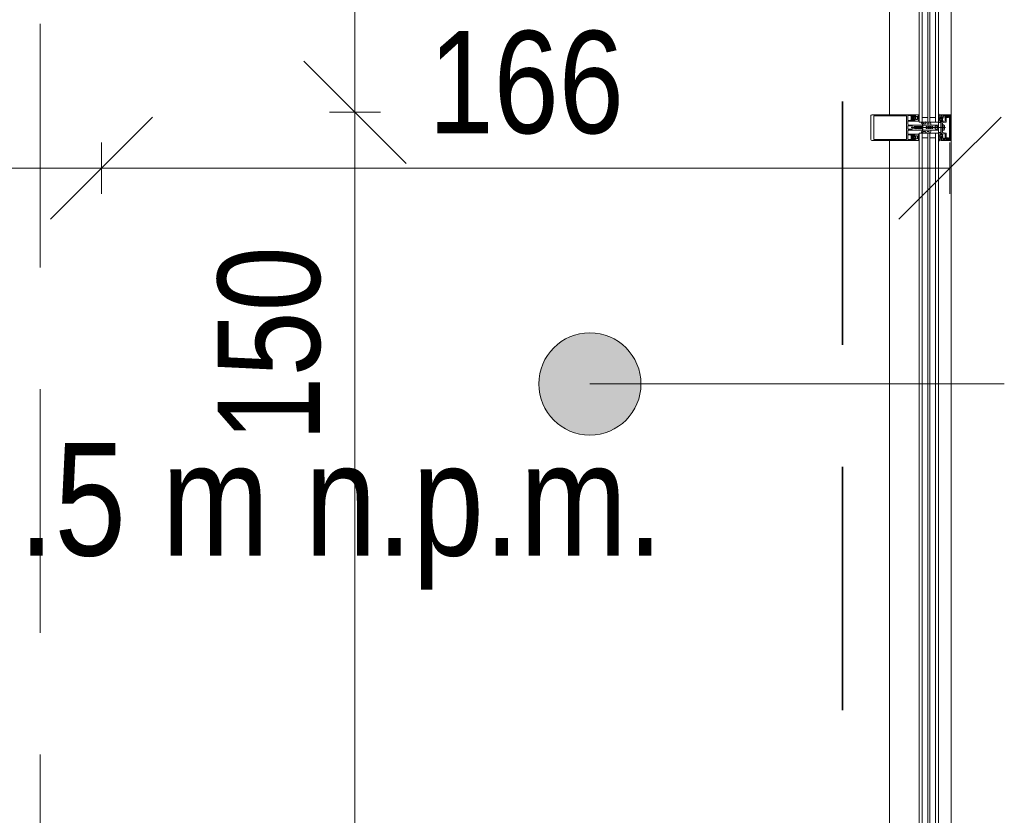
# Model space of a CAD drawing. Header units: centimetres. Extents: x -1434 to 23895, y -8842 to 3590.
# Tile 23 of 75: x -602 to -409, y 1546 to 1701. Entities that reach past the tile are written whole.
import ezdxf

# ---------------------------------------------------------------- set-up
doc = ezdxf.new("R2010")
doc.units = ezdxf.units.CM
doc.linetypes.add('Hidden', pattern=[71.4375, 47.625, -23.8125])
doc.linetypes.add('Ukryte', pattern=[71.438, 47.625, -23.813])
for name, color, linetype, lineweight in [('A-ANNO-DIMS', 211, 'Continuous', 13), ('A-ANNO-DIMS-100', 211, 'Continuous', 13), ('A-AREA-IDEN', 2, 'Continuous', 13), ('A-DETL', 90, 'Continuous', 9), ('A-DETL-GENF', 92, 'Continuous', 13), ('A-DETL-HDLN', 90, 'Ukryte', 9), ('A-GLAZ-CURT', 52, 'Continuous', 9), ('A-GLAZ-CWMG', 51, 'Continuous', 9), ('G-ANNO-DIMS', 111, 'Continuous', 13), ('G-ANNO-TEXT', 231, 'Continuous', 13)]:
    doc.layers.add(name, color=color, linetype=linetype, lineweight=lineweight)
doc.styles.add('Arial Narrow_1', font='ARIALN.TTF', dxfattribs={"height": 22})
doc.styles.add('Arial Narrow_3', font='ARIALN.TTF', dxfattribs={"height": 20})
doc.styles.add('Arial Narrow_4', font='ARIALN.TTF', dxfattribs={"height": 23})
doc.dimstyles.new('Diagonal_1_100__0__wewnętrzne', dxfattribs={"dimscale": 30.48, "dimtxt": 20.468619, "dimasz": 0.656168, "dimexe": 0.164042, "dimexo": 0.0625, "dimgap": 0.032808, "dimtad": 1, "dimdec": 0, "dimdsep": 46, "dimtxsty": 'Arial Narrow_3', "dimblk1": 'OBLIQUE', "dimblk2": 'OBLIQUE', "dimsah": 1, "dimcen": 0.09, "dimazin": 0, "dimtfac": 1, "dimtdec": 4, "dimtix": 1, "dimtmove": 0, "dimatfit": 3, "dimfxl": 0.164042, "dimfxlon": 1, "dimtvp": 1, "dimtolj": 1, "dimtzin": 0, "dimarcsym": 2})
doc.dimstyles.new('Diagonal_1_100__0__wewnętrzne_1', dxfattribs={"dimscale": 30.48, "dimtxt": 20.468619, "dimasz": 0.656168, "dimexe": 0.164042, "dimexo": 0.0625, "dimgap": 0.032808, "dimtad": 1, "dimdec": 0, "dimdsep": 46, "dimtxsty": 'Arial Narrow_3', "dimblk1": 'OBLIQUE', "dimblk2": 'OBLIQUE', "dimsah": 1, "dimcen": 0.09, "dimazin": 0, "dimtfac": 1, "dimtdec": 4, "dimtix": 1, "dimtmove": 2, "dimatfit": 3, "dimfxl": 0.164042, "dimfxlon": 1, "dimtvp": 1, "dimtolj": 1, "dimtzin": 0, "dimarcsym": 2})

# ---------------------------------------------------------------- blocks, each defined once
blk = doc.blocks.new('Schueco_FWS-Glazing1 - SI_38mm_TripGlz 2-2609961-parter wysoki __0_00_ - stan projektowany Klatka schodowa')
at = {"layer": 'A-GLAZ-CURT'}
for p, q in [((72.65, 0), (-72.65, 0)), ((-72.65, 0), (-72.65, -3.8)), ((72.65, -3.8), (72.65, 0)), ((-72.65, -3.8), (72.65, -3.8))]:
    blk.add_line(p, q, dxfattribs=at)
at = {"layer": 'A-GLAZ-CURT', "lineweight": 13}
for p, q in [((-72.65, -0.6), (72.65, -0.6)), ((-72.65, -1.7), (72.65, -1.7)), ((-71.75, -0.6), (-71.75, -1.7)), ((71.75, -0.6), (71.75, -1.7)), ((-72.65, -2.1), (72.65, -2.1)), ((-72.65, -3.2), (72.65, -3.2)), ((-71.75, -2.1), (-71.75, -3.2)), ((71.75, -2.1), (71.75, -3.2))]:
    blk.add_line(p, q, dxfattribs=at)
blk = doc.blocks.new('Rectangular Mullion - Schueco_FWS-50-SI_Tran_CovCap-20mm_Tran-55mm-2293445-parter wysoki __0_00_ - stan projektowany Klatka schodowa')
at = {"layer": 'A-GLAZ-CWMG'}
for p, q in [((-425.67, 1830.32), (-421.87, 1830.32)), ((-431.47, 1825.32), (-431.47, 1682.83)), ((-421.86, 1682.83), (-421.86, 1825.32)), ((-419.37, 1682.83), (-419.37, 1825.32))]:
    blk.add_line(p, q, dxfattribs=at)
blk = doc.blocks.new('Schueco_FWS-Glazing1 - SI_38mm_TripGlz 2-2609964-parter wysoki __0_00_ - stan projektowany Klatka schodowa')
at = {"layer": 'A-GLAZ-CURT'}
for p, q in [((73.9, 0), (-73.9, 0)), ((-73.9, 0), (-73.9, -3.8)), ((73.9, -3.8), (73.9, 0)), ((-73.9, -3.8), (73.9, -3.8))]:
    blk.add_line(p, q, dxfattribs=at)
at = {"layer": 'A-GLAZ-CURT', "lineweight": 13}
for p, q in [((-73.9, -0.6), (73.9, -0.6)), ((-73.9, -1.7), (73.9, -1.7)), ((-73, -0.6), (-73, -1.7)), ((73, -0.6), (73, -1.7)), ((-73.9, -2.1), (73.9, -2.1)), ((-73.9, -3.2), (73.9, -3.2)), ((-73, -2.1), (-73, -3.2)), ((73, -2.1), (73, -3.2))]:
    blk.add_line(p, q, dxfattribs=at)
blk = doc.blocks.new('Rectangular Mullion - Schueco_FWS-50-SI_Tran_CovCap-20mm_Tran-55mm-2293433-parter wysoki __0_00_ - stan projektowany Klatka schodowa')
at = {"layer": 'A-GLAZ-CWMG'}
for p, q in [((-431.47, 1677.83), (-431.47, 1532.83)), ((-421.86, 1532.83), (-421.86, 1677.83)), ((-419.37, 1532.83), (-419.37, 1677.83))]:
    blk.add_line(p, q, dxfattribs=at)
blk = doc.blocks.new('Rectangular Mullion - SI_CovCap-20mm_Mull-85mm-V2-parter wysoki __0_00_ - stan projektowany Klatka schodowa')
at = {"layer": 'A-DETL-GENF', "lineweight": 9}
for p, q in [((-2.5, 13.05), (-2.5, 11.67)), ((-2.5, 12.2), (-2.5, 6.54)), ((2.35, 13.2), (-2.35, 13.2)), ((-2.29, 12.14), (-2.29, 6.54)), ((2.29, 12.2), (2.29, 6.54)), ((2.5, 11.67), (2.5, 13.05)), ((2.5, 12.2), (2.5, 6.54)), ((-1.26, 5.95), (-1.26, 4.74)), ((-0.5, 3.15), (-0.5, 5.85)), ((-0.32, 5.21), (-0.32, 5.95)), ((-0.27, 6), (0.27, 6)), ((0.32, 5.95), (0.32, 5.21)), ((0.5, 5.85), (0.5, 3.15)), ((1.26, 4.74), (1.26, 5.95)), ((-2.48, 3.92), (-2.35, 3.92)), ((-2.36, 3.89), (-2.42, 3.89)), ((-2.31, 3.93), (-2.09, 4.03)), ((-2.23, 4.68), (-2.29, 4.68)), ((-2.29, 4.62), (-2.16, 4.62)), ((-2.18, 5.05), (-2.26, 4.95)), ((-2.23, 4.56), (-2.26, 4.51)), ((-2.22, 5.23), (-2.12, 5.34)), ((-2.16, 4.34), (-2.16, 4.19)), ((-2.12, 4.89), (-2.12, 4.77)), ((-2.11, 4.56), (-2.11, 4.58)), ((-1.95, 4.94), (-2.07, 4.94)), ((-2.07, 4.72), (-2.04, 4.72)), ((-2.05, 4.55), (-2.07, 4.54)), ((-1.7, 4.44), (-2.06, 4.44)), ((-2.06, 4.09), (-1.7, 4.09)), ((-2.05, 5.37), (-1.71, 5.37)), ((-2.02, 4.73), (-1.92, 4.89)), ((-1.76, 5), (-2, 5)), ((-2, 4.52), (-2, 4.53)), ((-1.93, 4.52), (-1.95, 4.51)), ((-1.88, 4.5), (-1.88, 4.52)), ((-1.84, 4.89), (-1.74, 4.73)), ((-1.84, 3.9), (-1.8, 3.81)), ((-1.82, 4.52), (-1.83, 4.51)), ((-1.69, 4.94), (-1.81, 4.94)), ((-1.76, 4.52), (-1.77, 4.53)), ((-1.74, 3.81), (-1.7, 3.9)), ((-1.72, 4.72), (-1.69, 4.72)), ((-1.7, 4.56), (-1.71, 4.54)), ((-1.65, 4.57), (-1.66, 4.57)), ((-1.64, 5.34), (-1.54, 5.23)), ((-1.64, 4.77), (-1.64, 4.89)), ((-1.62, 3.9), (-1.58, 3.81)), ((-1.6, 4.19), (-1.6, 4.34)), ((-1.5, 4.95), (-1.58, 5.05)), ((-1.46, 4.68), (-1.53, 4.68)), ((-1.52, 3.81), (-1.48, 3.9)), ((-1.4, 3.9), (-1.36, 3.81)), ((0.27, 5.16), (-0.27, 5.16)), ((-0.21, 3.93), (-0.19, 3.94)), ((-0.19, 3.9), (-0.21, 3.91)), ((-0.18, 3.96), (-0.18, 4.1)), ((-0.08, 4.27), (-0.05, 4.29)), ((0, 5.33), (0, -1.39)), ((0.07, 4.27), (0.05, 4.29)), ((0.17, 3.96), (0.17, 4.1)), ((0.21, 3.93), (0.18, 3.94)), ((0.18, 3.9), (0.21, 3.91)), ((1.4, 3.9), (1.36, 3.81)), ((1.46, 4.68), (1.53, 4.68)), ((1.52, 3.81), (1.48, 3.9)), ((1.5, 4.95), (1.58, 5.05)), ((1.54, 5.23), (1.64, 5.34)), ((1.62, 3.9), (1.58, 3.81)), ((1.6, 4.19), (1.6, 4.34)), ((1.64, 4.77), (1.64, 4.89)), ((1.65, 4.57), (1.66, 4.57)), ((1.69, 4.94), (1.81, 4.94)), ((1.72, 4.72), (1.69, 4.72)), ((1.7, 4.56), (1.71, 4.54)), ((1.7, 4.44), (2.06, 4.44)), ((2.06, 4.09), (1.7, 4.09)), ((1.74, 3.81), (1.7, 3.9)), ((1.71, 5.37), (2.05, 5.37)), ((1.84, 4.89), (1.74, 4.73)), ((1.76, 5), (2, 5)), ((1.76, 4.52), (1.77, 4.53)), ((1.84, 3.9), (1.8, 3.81)), ((1.82, 4.52), (1.83, 4.51)), ((1.88, 4.5), (1.88, 4.52)), ((2.02, 4.73), (1.92, 4.89)), ((1.93, 4.52), (1.95, 4.51)), ((1.95, 4.94), (2.07, 4.94)), ((2, 4.52), (2, 4.53)), ((2.07, 4.72), (2.04, 4.72)), ((2.05, 4.55), (2.07, 4.54)), ((2.31, 3.93), (2.09, 4.03)), ((2.11, 4.56), (2.11, 4.58)), ((2.12, 5.34), (2.22, 5.23)), ((2.12, 4.89), (2.12, 4.77)), ((2.29, 4.62), (2.16, 4.62)), ((2.16, 4.34), (2.16, 4.19)), ((2.18, 5.05), (2.26, 4.95)), ((2.23, 4.68), (2.29, 4.68)), ((2.23, 4.56), (2.26, 4.51)), ((2.48, 3.92), (2.35, 3.92)), ((2.35, 3.89), (2.42, 3.89)), ((-2.48, 3.83), (-2.48, 3.82)), ((-0.78, 2.94), (-1.04, 3.09)), ((-0.78, 2.21), (-1.04, 2.36)), ((-0.91, 3.31), (-0.53, 3.08)), ((-0.91, 2.58), (-0.83, 2.53)), ((-0.75, 2.57), (-0.75, 2.9)), ((-0.75, 1.85), (-0.75, 2.17)), ((-0.5, 3.04), (-0.5, 1.52)), ((-0.35, 3.1), (-0.45, 3.1)), ((0.45, 3.1), (0.35, 3.1)), ((0.5, 3.04), (0.5, 1.52)), ((0.91, 3.31), (0.52, 3.08)), ((0.75, 2.57), (0.75, 2.9)), ((0.75, 1.85), (0.75, 2.17)), ((0.77, 2.94), (1.04, 3.09)), ((0.77, 2.21), (1.04, 2.36)), ((0.91, 2.58), (0.82, 2.53)), ((2.48, 3.83), (2.48, 3.82)), ((-0.76, 1.48), (-1.04, 1.64)), ((-0.91, 1.85), (-0.83, 1.8)), ((-0.55, 1.47), (-0.74, 1.47)), ((-0.3, 0.5), (-0.3, 0.29)), ((0.3, 0.5), (0.3, 0.29)), ((0.55, 1.47), (0.74, 1.47)), ((0.76, 1.48), (1.04, 1.64)), ((0.91, 1.85), (0.82, 1.8)), ((-2.6, 0), (-2.69, 0)), ((-2.34, -1.03), (-2.15, -1.46)), ((-2.32, -1.59), (-2.04, -1.59)), ((-2.18, -0.02), (-2.26, -0.17)), ((-2.06, -1.25), (-2.13, -1.09)), ((-2.07, -0.1), (-2.12, -0.02)), ((-2.1, -1.49), (-1.14, -1.49)), ((-1.88, -0.42), (-2.01, -0.42)), ((-2.01, -0.48), (-1.95, -0.48)), ((-1.96, -0.02), (-2, -0.1)), ((-1.98, -0.31), (-1.95, -0.36)), ((-1.98, -0.75), (-1.9, -0.85)), ((-1.34, -1.31), (-1.96, -1.31)), ((-1.85, -0.1), (-1.9, -0.02)), ((-1.84, -0.69), (-1.84, -0.57)), ((-1.83, -0.38), (-1.83, -0.36)), ((-1.74, -0.02), (-1.79, -0.1)), ((-1.79, -0.34), (-1.77, -0.35)), ((-1.79, -0.52), (-1.76, -0.52)), ((-1.67, -0.74), (-1.79, -0.74)), ((-1.74, -0.54), (-1.64, -0.7)), ((-1.72, -0.33), (-1.72, -0.32)), ((-1.72, -0.8), (-1.48, -0.8)), ((-1.63, -0.1), (-1.68, -0.02)), ((-1.67, -0.31), (-1.65, -0.32)), ((-1.6, -0.32), (-1.6, -0.3)), ((-1.52, -0.02), (-1.57, -0.1)), ((-1.56, -0.7), (-1.46, -0.54)), ((-1.55, -0.31), (-1.54, -0.32)), ((-1.41, -0.74), (-1.53, -0.74)), ((-1.49, -0.33), (-1.48, -0.32)), ((-1.41, -0.1), (-1.46, -0.02)), ((-1.44, -0.52), (-1.41, -0.52)), ((-1.43, -0.34), (-1.42, -0.36)), ((-1.38, -0.37), (-1.37, -0.37)), ((-1.36, -0.57), (-1.36, -0.69)), ((-1.3, -0.02), (-1.35, -0.1)), ((-1.3, -0.85), (-1.22, -0.75)), ((-1.25, -0.48), (-1.18, -0.48)), ((-1.2, -0.1), (-1.24, -0.02)), ((-1.07, -0.02), (-1.12, -0.1)), ((-1.09, -1.45), (-0.98, -0.84)), ((-0.95, -0.82), (-0.03, -0.82)), ((0.41, -1.04), (-0.41, -1.04)), ((-0.22, -1.18), (0.23, -1.18)), ((0.02, -0.82), (0.95, -0.82)), ((0.98, -0.84), (1.09, -1.45)), ((1.07, -0.02), (1.12, -0.1)), ((1.14, -1.49), (2.1, -1.49)), ((1.25, -0.48), (1.18, -0.48)), ((1.2, -0.1), (1.24, -0.02)), ((1.3, -0.85), (1.22, -0.75)), ((1.3, -0.02), (1.35, -0.1)), ((1.96, -1.31), (1.34, -1.31)), ((1.36, -0.57), (1.36, -0.69)), ((1.38, -0.37), (1.37, -0.37)), ((1.41, -0.1), (1.46, -0.02)), ((1.44, -0.52), (1.41, -0.52)), ((1.41, -0.74), (1.53, -0.74)), ((1.43, -0.34), (1.42, -0.36)), ((1.56, -0.7), (1.46, -0.54)), ((1.49, -0.33), (1.48, -0.32)), ((1.72, -0.8), (1.48, -0.8)), ((1.52, -0.02), (1.57, -0.1)), ((1.55, -0.31), (1.54, -0.32)), ((1.6, -0.32), (1.6, -0.3)), ((1.63, -0.1), (1.68, -0.02)), ((1.74, -0.54), (1.64, -0.7)), ((1.67, -0.31), (1.65, -0.32)), ((1.67, -0.74), (1.79, -0.74)), ((1.72, -0.33), (1.72, -0.32)), ((1.74, -0.02), (1.79, -0.1)), ((1.79, -0.52), (1.76, -0.52)), ((1.79, -0.34), (1.77, -0.35)), ((1.83, -0.38), (1.83, -0.36)), ((1.84, -0.69), (1.84, -0.57)), ((1.85, -0.1), (1.9, -0.02)), ((1.88, -0.42), (2.01, -0.42)), ((1.98, -0.75), (1.9, -0.85)), ((1.98, -0.31), (1.95, -0.36)), ((2.01, -0.48), (1.95, -0.48)), ((1.96, -0.02), (2, -0.1)), ((2.04, -1.59), (2.32, -1.59)), ((2.13, -1.09), (2.06, -1.25)), ((2.07, -0.1), (2.12, -0.02)), ((2.15, -1.46), (2.34, -1.03)), ((2.18, -0.02), (2.26, -0.17)), ((2.6, 0), (2.69, 0)), ((2.35, -2.5), (-2.35, -2.5)), ((2.13, -2.19), (-2.14, -2.19)), ((-2.13, -2.34), (2.12, -2.34))]:
    blk.add_line(p, q, dxfattribs=at)
at = {"layer": 'A-DETL-GENF', "lineweight": 9, "flags": 128}
for points in [[(2.29, 11.67), (2.29, 12.62), (-2.29, 12.62), (-2.29, 11.67)], [(-1.91, 5.11), (-2.35, 5.11), (-2.35, 4.84), (-2.23, 4.84), (-2.23, 4.78), (-2.31, 4.7), (-2.5, 4.7), (-2.5, 6.38), (-2.5, 6.7)], [(-1.91, 6), (-2.35, 6), (-2.35, 5.43), (-2.23, 5.43), (-2.23, 5.37), (-2.29, 5.31)], [(2.29, 6.7), (2.29, 6.38), (2.29, 6.23), (1.12, 6.23), (-1.12, 6.23), (-2.29, 6.23), (-2.29, 6.38), (-2.29, 6.7)], [(-1.47, 5.31), (-1.53, 5.37), (-1.53, 5.43), (-1.41, 5.43), (-1.41, 6), (-1.86, 6)], [(-0.65, 6), (-1.12, 6), (-1.21, 6)], [(1.21, 6), (1.12, 6), (0.65, 6)], [(1.85, 6), (1.41, 6), (1.41, 5.43), (1.53, 5.43), (1.53, 5.37), (1.47, 5.31)], [(2.5, 6.7), (2.5, 6.38), (2.5, 4.7), (2.31, 4.7), (2.23, 4.78), (2.23, 4.84), (2.35, 4.84), (2.35, 5.11), (1.9, 5.11)], [(2.29, 5.31), (2.23, 5.37), (2.23, 5.43), (2.35, 5.43), (2.35, 6), (1.9, 6)], [(-2.35, 4.68), (-2.5, 4.68), (-2.5, 3.94)], [(-2.25, 4.91), (-2.2, 4.88), (-2.2, 4.87)], [(-1.31, 4.69), (-1.44, 4.69), (-1.53, 4.78), (-1.53, 4.84), (-1.41, 4.84), (-1.41, 5.11), (-1.86, 5.11)], [(-1.6, 4.62), (-1.47, 4.61), (-1.6, 4.61), (-1.6, 4.59)], [(-1.56, 4.87), (-1.56, 4.88), (-1.51, 4.91)], [(-1.3, 3.81), (-1.26, 3.89), (-1.26, 4.68), (-1.4, 4.68)], [(-0.2, 0.11), (-0.2, 0), (-0.5, 0), (-0.5, 3.07), (-0.18, 3.07), (-0.18, 3.88)], [(-0.26, 0.58), (0, 0.8), (0, 1.1), (-0.2, 1.1), (-0.2, 1.3), (-0.1, 1.3), (-0.1, 1.47), (-0.2, 1.47), (-0.2, 1.67), (0, 1.67), (0, 1.83), (-0.2, 1.83), (-0.2, 2.03), (-0.1, 2.03), (-0.1, 2.2), (-0.2, 2.2), (-0.2, 2.4), (0, 2.4), (0, 4.3), (0, 2.4), (0.2, 2.4), (0.2, 2.2), (0.1, 2.2), (0.1, 2.03), (0.2, 2.03), (0.2, 1.83), (0, 1.83), (0, 1.67), (0.2, 1.67), (0.2, 1.47), (0.1, 1.47), (0.1, 1.3), (0.2, 1.3), (0.2, 1.1), (0, 1.1), (0, 0.8), (0.26, 0.58)], [(-0.09, 4.88), (-0.2, 4.68), (-0.2, 4.58), (-0.25, 4.55), (-0.2, 4.53), (-0.2, 4.4), (-0.25, 4.37), (-0.2, 4.35), (-0.2, 4.22), (-0.25, 4.19), (-0.2, 4.17), (-0.2, 4.04), (-0.25, 4.01), (-0.2, 3.99), (-0.2, 3.86), (-0.25, 3.83), (-0.2, 3.81), (-0.2, 3.68), (-0.25, 3.65), (-0.2, 3.63), (-0.2, 3.5), (-0.25, 3.47), (-0.2, 3.45), (-0.2, 3.32), (-0.25, 3.29), (-0.25, 3.2)], [(0.25, 3.2), (0.2, 3.23), (0.2, 3.35), (0.25, 3.38), (0.2, 3.41), (0.2, 3.53), (0.25, 3.56), (0.2, 3.59), (0.2, 3.71), (0.25, 3.74), (0.2, 3.77), (0.2, 3.89), (0.25, 3.92), (0.2, 3.95), (0.2, 4.07), (0.25, 4.1), (0.2, 4.13), (0.2, 4.25), (0.25, 4.28), (0.2, 4.31), (0.2, 4.43), (0.25, 4.46), (0.2, 4.49), (0.2, 4.68), (0.09, 4.88)], [(0.2, 0.11), (0.2, 0), (0.5, 0), (0.5, 3.07), (0.17, 3.07), (0.17, 3.88)], [(1.3, 3.81), (1.26, 3.89), (1.26, 4.68), (1.4, 4.68)], [(1.85, 5.11), (1.41, 5.11), (1.41, 4.84), (1.53, 4.84), (1.53, 4.78), (1.44, 4.69), (1.31, 4.69)], [(1.6, 4.62), (1.47, 4.61), (1.6, 4.61), (1.6, 4.59)], [(1.56, 4.87), (1.56, 4.88), (1.51, 4.91)], [(2.25, 4.91), (2.2, 4.88), (2.2, 4.87)], [(2.35, 4.68), (2.5, 4.68), (2.5, 3.94)], [(-2.5, -2.35), (-2.5, -0.5), (-2.39, -0.5), (-2.27, -0.86)], [(-2.48, -0.21), (-2.48, -0.48), (-2.07, -0.48)], [(-2.34, -1), (-2.34, -1.11), (-2.37, -1.22), (-2.37, -1.54)], [(-1.99, -1.64), (-1.99, -1.99), (-2.12, -1.99), (-2.12, -1.72), (-2.37, -1.72), (-2.37, -2.35), (2.37, -2.35), (2.37, -1.72), (2.12, -1.72), (2.12, -1.99), (1.99, -1.99), (1.99, -1.64)], [(-2.06, -0.93), (-2.14, -0.64), (-1.95, -0.64), (-1.95, -0.58), (-2.03, -0.5), (-2.35, -0.5), (-2.25, -0.87)], [(-2.18, -2.14), (-2.18, -1.78), (-2.32, -1.78), (-2.32, -2.14)], [(-1.92, -0.67), (-1.92, -0.68), (-1.97, -0.71)], [(-1.2, -0.42), (-1.32, -0.42), (-1.32, -0.39), (-1.19, -0.41)], [(-1.23, -0.71), (-1.28, -0.68), (-1.28, -0.67)], [(1.24, -1.23), (1.14, -0.64), (1.25, -0.64), (1.25, -0.58), (1.17, -0.5), (-1.17, -0.5), (-1.25, -0.58), (-1.25, -0.64), (-1.14, -0.64), (-1.24, -1.23)], [(-1.12, -0.48), (-0.98, -0.48), (-0.98, -0.09), (-1.02, -0.02)], [(0.52, -0.97), (0.54, -0.82), (-0.54, -0.82), (-0.52, -0.97)], [(1.12, -0.48), (0.98, -0.48), (0.98, -0.09), (1.02, -0.02)], [(1.2, -0.42), (1.32, -0.42), (1.32, -0.39), (1.19, -0.41)], [(1.23, -0.71), (1.28, -0.68), (1.28, -0.67)], [(1.92, -0.67), (1.92, -0.68), (1.97, -0.71)], [(2.25, -0.87), (2.35, -0.5), (2.03, -0.5), (1.95, -0.58), (1.95, -0.64), (2.14, -0.64), (2.06, -0.93)], [(2.48, -0.21), (2.48, -0.48), (2.07, -0.48)], [(2.33, -2.14), (2.33, -1.78), (2.19, -1.78), (2.19, -2.14)], [(2.27, -0.86), (2.39, -0.5), (2.5, -0.5), (2.5, -2.35)], [(2.37, -1.54), (2.37, -1.22), (2.34, -1.11), (2.34, -1)]]:
    blk.add_lwpolyline(points, dxfattribs=at)
for points in [[(0.97, 0), (-0.97, 0), (-0.97, -0.04), (0.97, -0.04)], [(0.97, -0.04), (-0.97, -0.04), (-0.97, -0.49), (0.97, -0.49)]]:
    blk.add_lwpolyline(points, close=True, dxfattribs=at)
at = {"layer": 'A-DETL-GENF', "lineweight": 9}
for centre, radius, start, end in [((-2.35, 13.05), 0.15, 90, 180), ((2.35, 13.05), 0.15, 360, 90), ((-1.88, 5.99), 0.0256, 12.6804, 167.3196), ((-1.21, 5.95), 0.05, 90, 180), ((-0.65, 5.85), 0.15, 360, 90), ((-0.27, 5.95), 0.05, 90, 180), ((0.27, 5.95), 0.05, 0, 90), ((0.65, 5.85), 0.15, 90, 180), ((1.21, 5.95), 0.05, 0, 90), ((1.88, 5.99), 0.0256, 12.6804, 167.3196), ((-2.48, 3.94), 0.02, 180.0061, 269.9938), ((-2.42, 3.83), 0.06, 89.9876, 180.0101), ((-2.39, 4.87), 1.07, 270.0066, 296.658), ((-2.29, 4.55), 0.065, 89.9978, 269.9978), ((-2.36, 4.52), 0.63, 269.9981, 298.0699), ((-2.32, 4.68), 0.03, 179.9978, 359.9978), ((-2.35, 4.02), 0.1, 270.0023, 293.9916), ((-2.26, 5.27), 0.05, 135, 315), ((-2.29, 4.53), 0.04, 269.9978, 330.004), ((-2.24, 4.93), 0.03, 140.0081, 239.9928), ((-2.23, 4.71), 0.03, 270.903, 359.9793), ((-2.14, 4.51), 0.1, 90.8249, 149.9955), ((-1.9, 4.79), 0.314, 165.4957, 194.4999), ((-2.12, 5), 0.08, 22.6134, 140.0011), ((-2.16, 4.57), 0.05, 54.9199, 89.9978), ((-2.06, 4.34), 0.1, 89.9978, 179.9978), ((-2.06, 4.19), 0.1, 179.9978, 269.9978), ((-2.14, 4.57), 0.0339, 3.0003, 90.8195), ((-1.88, 4.97), 0.44, 234.9199, 305.839), ((-2.05, 5.27), 0.1, 90, 135), ((-2.07, 4.89), 0.05, 89.9877, 180.0079), ((-2.07, 4.77), 0.05, 179.9875, 270.008), ((-2.08, 4.56), 0.0272, 183.0125, 299.9868), ((-2.08, 3.99), 0.035, 298.0726, 113.9962), ((-2.03, 4.52), 0.0316, 18.0011, 119.9907), ((-2, 5.05), 0.05, 202.6202, 269.9974), ((-2.04, 4.75), 0.03, 269.9857, 330.0042), ((-1.97, 4.53), 0.03, 197.9969, 314.9972), ((-1.95, 4.91), 0.03, 329.9953, 90.0042), ((-1.91, 4.5), 0.0316, 32.9873, 135.0068), ((-1.88, 5.1), 0.0256, 12.6804, 167.3196), ((-1.89, 3.87), 0.051, 31.8047, 116.6592), ((-1.85, 4.52), 0.03, 212.9992, 329.9975), ((-1.81, 4.91), 0.03, 89.9965, 209.9951), ((-1.79, 4.51), 0.0316, 48.0004, 149.9952), ((-1.76, 5.05), 0.05, 269.9966, 337.3769), ((-1.74, 4.54), 0.03, 227.9949, 345.0023), ((-1.72, 4.75), 0.03, 209.9928, 270.0084), ((-1.64, 5), 0.08, 40.0008, 157.375), ((-1.71, 5.27), 0.1, 45, 90), ((-1.67, 4.55), 0.03, 63.0009, 164.9963), ((-1.7, 4.34), 0.1, 359.9978, 89.9978), ((-1.7, 4.19), 0.1, 269.9978, 359.9978), ((-1.66, 3.88), 0.041, 29.9963, 149.9993), ((-1.69, 4.89), 0.05, 0.007, 89.9886), ((-1.69, 4.77), 0.05, 270.0068, 359.9887), ((-1.63, 4.59), 0.03, 243.0068, 359.9866), ((-1.6, 4.59), 0.03, 89.9978, 125.839), ((-1.86, 4.79), 0.314, 346.8002, 14.4808), ((-1.53, 4.71), 0.03, 166.8002, 269.9978), ((-1.5, 5.27), 0.05, 225, 45), ((-1.53, 4.93), 0.03, 299.9961, 40.0091), ((-1.48, 4.65), 0.033, 269.9978, 54.9077), ((-1.44, 3.88), 0.041, 30.003, 149.9925), ((-1.47, 4.66), 0.05, 269.9889, 352.8241), ((-1.4, 4.65), 0.03, 90.0008, 172.8093), ((-1.31, 4.74), 0.05, 270, 0), ((-0.27, 5.21), 0.05, 180, 270), ((-0.21, 3.92), 0.01, 120.0303, 239.9802), ((-0.2, 3.96), 0.02, 300.0303, 360), ((-0.2, 3.88), 0.02, 360, 59.9802), ((0.02, 4.1), 0.2, 120, 180), ((0, 4.83), 0.1, 30, 150), ((0, 4.2), 0.1, 90, 120), ((0, 4.2), 0.1, 60, 90), ((-0.03, 4.1), 0.2, 360, 60), ((0.19, 3.96), 0.02, 180, 239.9697), ((0.19, 3.88), 0.02, 120.0198, 180), ((0.2, 3.92), 0.01, 300.0198, 59.9697), ((0.27, 5.21), 0.05, 270, 0), ((1.31, 4.74), 0.05, 180, 270), ((1.4, 4.65), 0.03, 7.1907, 89.9992), ((1.44, 3.88), 0.041, 30.0075, 149.997), ((1.47, 4.66), 0.05, 187.1759, 270.0111), ((1.5, 5.27), 0.05, 135, 315), ((1.48, 4.65), 0.033, 125.0923, 270.0022), ((1.52, 4.93), 0.03, 139.9909, 240.0039), ((1.53, 4.71), 0.03, 270.0022, 13.1998), ((1.86, 4.79), 0.314, 165.5192, 193.1998), ((1.64, 5), 0.08, 22.625, 139.9992), ((1.6, 4.59), 0.03, 54.161, 90.0022), ((1.63, 4.59), 0.03, 180.0134, 296.9932), ((1.7, 4.34), 0.1, 90.0022, 180.0022), ((1.7, 4.19), 0.1, 180.0022, 270.0022), ((1.88, 4.97), 0.44, 234.161, 305.0801), ((1.66, 3.88), 0.041, 30.0007, 150.0037), ((1.71, 5.27), 0.1, 90, 135), ((1.69, 4.89), 0.05, 90.0114, 179.993), ((1.69, 4.77), 0.05, 180.0113, 269.9932), ((1.67, 4.55), 0.03, 15.0037, 116.9991), ((1.74, 4.54), 0.03, 194.9977, 312.0051), ((1.76, 5.05), 0.05, 202.6231, 270.0034), ((1.72, 4.75), 0.03, 269.9916, 330.0072), ((1.79, 4.51), 0.0316, 30.0048, 131.9996), ((1.81, 4.91), 0.03, 330.0049, 90.0035), ((1.85, 4.52), 0.03, 210.0025, 327.0008), ((1.89, 3.87), 0.051, 63.3408, 148.1953), ((1.88, 5.1), 0.0256, 12.6804, 167.3196), ((1.91, 4.5), 0.0316, 44.9932, 147.0127), ((2.39, 4.87), 1.07, 243.342, 269.9934), ((1.95, 4.91), 0.03, 89.9958, 210.0047), ((1.97, 4.53), 0.03, 225.0028, 342.0031), ((2, 5.05), 0.05, 270.0026, 337.3798), ((2.03, 4.52), 0.0316, 60.0093, 161.9989), ((2.04, 4.75), 0.03, 209.9958, 270.0143), ((2.12, 5), 0.08, 39.9989, 157.3866), ((2.08, 3.99), 0.035, 66.0038, 241.9274), ((2.05, 5.27), 0.1, 45, 90), ((2.06, 4.34), 0.1, 0.0022, 90.0022), ((2.06, 4.19), 0.1, 270.0022, 0.0022), ((2.35, 4.52), 0.63, 241.9301, 270.0019), ((2.07, 4.89), 0.05, 359.9921, 90.0123), ((2.07, 4.77), 0.05, 269.992, 0.0125), ((2.08, 4.56), 0.0272, 240.0132, 356.9875), ((2.14, 4.57), 0.0339, 89.1805, 176.9997), ((2.16, 4.57), 0.05, 90.0022, 125.0801), ((2.14, 4.51), 0.1, 30.0045, 89.1751), ((1.9, 4.79), 0.314, 345.5001, 14.5043), ((2.23, 4.71), 0.03, 180.0207, 269.097), ((2.26, 5.27), 0.05, 225, 45), ((2.23, 4.93), 0.03, 300.0072, 39.9919), ((2.29, 4.53), 0.04, 209.996, 270.0022), ((2.32, 4.68), 0.03, 180.0022, 0.0022), ((2.29, 4.55), 0.065, 270.0022, 90.0022), ((2.35, 4.02), 0.1, 246.0084, 269.9977), ((2.42, 3.83), 0.06, 359.9899, 90.0124), ((2.48, 3.94), 0.02, 270.0062, 359.9939), ((-2.46, 3.82), 0.02, 179.9598, 270.0205), ((-1.77, 3.83), 0.03, 209.9942, 330.0014), ((-1.55, 3.83), 0.03, 209.9942, 330.0014), ((-1.33, 3.83), 0.03, 209.9942, 330.0014), ((-0.98, 3.2), 0.125, 60, 240), ((-0.98, 2.47), 0.125, 60, 240), ((-0.8, 2.57), 0.05, 240, 360), ((-0.8, 2.9), 0.05, 360, 60), ((-0.8, 2.17), 0.05, 0, 60), ((-0.55, 3.04), 0.05, 0, 60), ((-0.45, 3.15), 0.05, 180, 270), ((-0.35, 3.2), 0.1, 270, 0), ((0.35, 3.2), 0.1, 180, 270), ((0.45, 3.15), 0.05, 270, 360), ((0.55, 3.04), 0.05, 120, 180), ((0.8, 2.9), 0.05, 120, 180), ((0.8, 2.57), 0.05, 180, 300), ((0.8, 2.17), 0.05, 120, 180), ((0.97, 3.2), 0.125, 300, 120), ((0.97, 2.47), 0.125, 300, 120), ((1.33, 3.83), 0.03, 209.9986, 330.0058), ((1.55, 3.83), 0.03, 209.9986, 330.0058), ((1.77, 3.83), 0.03, 209.9986, 330.0058), ((2.46, 3.82), 0.02, 269.9795, 0.0402), ((-0.98, 1.74), 0.125, 60, 240), ((-0.8, 1.85), 0.05, 240, 0), ((-0.74, 1.52), 0.05, 240, 270), ((-0.55, 1.52), 0.05, 270, 360), ((-0.2, 0.5), 0.1, 130, 180), ((-0.2, 0.29), 0.1, 180, 240), ((-0.3, 0.11), 0.1, 360, 60), ((0.3, 0.11), 0.1, 120, 180), ((0.2, 0.29), 0.1, 300, 360), ((0.2, 0.5), 0.1, 0, 50), ((0.55, 1.52), 0.05, 180, 270), ((0.74, 1.52), 0.05, 270, 300), ((0.8, 1.85), 0.05, 180, 300), ((0.97, 1.74), 0.125, 300, 120), ((-2.69, -0.03), 0.03, 89.9022, 261.6433), ((-2.73, -0.34), 0.286, 27.5921, 81.6433), ((-2.6, -0.2), 0.2, 80.4545, 89.9022), ((-2.61, -0.29), 0.291, 25.3637, 80.4545), ((-2.32, -1.54), 0.0512, 180.5709, 268.6482), ((-2.31, -0.14), 0.05, 205.3637, 330.1649), ((-2.29, -1.01), 0.06, 98.4417, 205), ((-2.27, -1), 0.07, 120.0064, 180), ((-2.34, -0.88), 0.07, 300.0064, 18), ((-2.31, -0.89), 0.06, 278.4417, 15), ((-2.15, -0.03), 0.03, 30.7154, 150.1649), ((-2.1, -1.44), 0.05, 205, 270), ((-2.08, -1.06), 0.06, 108.8192, 205), ((-2.12, -0.95), 0.06, 288.8192, 15), ((-2.04, -0.08), 0.0417, 215.132, 324.868), ((-2.01, -0.35), 0.065, 90, 270), ((-2.04, -0.48), 0.03, 0, 180), ((-1.96, -1.21), 0.1, 205, 270), ((-2.04, -1.64), 0.05, 0, 90.0001), ((-2.01, -0.33), 0.04, 29.9937, 90), ((-1.95, -0.73), 0.03, 120.0049, 219.9897), ((-1.93, -0.03), 0.03, 30.5887, 149.5346), ((-1.86, -0.31), 0.1, 210.0023, 269.1728), ((-1.95, -0.51), 0.03, 0.0185, 89.0948), ((-1.62, -0.59), 0.314, 165.4979, 194.5021), ((-1.84, -0.8), 0.08, 219.9967, 337.3844), ((-1.88, -0.37), 0.05, 270, 305.0779), ((-1.86, -0.37), 0.0339, 269.1783, 356.9975), ((-1.82, -0.08), 0.0415, 215.012, 324.988), ((-1.6, -0.77), 0.44, 54.1588, 125.0779), ((-1.79, -0.57), 0.05, 89.9897, 180.0103), ((-1.79, -0.69), 0.05, 179.9899, 270.0101), ((-1.8, -0.36), 0.0272, 60.011, 176.9853), ((-1.75, -0.32), 0.0316, 240.007, 341.9967), ((-1.76, -0.55), 0.03, 29.9936, 90.0121), ((-1.72, -0.85), 0.05, 90.0003, 157.3776), ((-1.71, -0.03), 0.03, 30.1448, 149.5346), ((-1.69, -0.33), 0.03, 45.0005, 162.0009), ((-1.67, -0.71), 0.03, 269.9936, 30.0024), ((-1.63, -0.3), 0.0316, 224.991, 327.0104), ((-1.6, -0.08), 0.043, 217.8436, 323.8234), ((-1.57, -0.32), 0.03, 30.0003, 146.9985), ((-1.53, -0.71), 0.03, 150.0027, 270.0013), ((-1.51, -0.31), 0.0316, 210.0026, 311.9974), ((-1.49, -0.03), 0.03, 30.3449, 149.5346), ((-1.46, -0.34), 0.03, 14.9955, 132.0028), ((-1.48, -0.85), 0.05, 22.6209, 90.0012), ((-1.44, -0.55), 0.03, 89.9893, 150.005), ((-1.36, -0.8), 0.08, 202.6228, 319.9969), ((-1.39, -0.35), 0.03, 195.0015, 296.9968), ((-1.38, -0.08), 0.0419, 215.4665, 324.6999), ((-1.41, -0.57), 0.05, 0.009, 89.991), ((-1.41, -0.69), 0.05, 270.0092, 359.9908), ((-1.35, -0.39), 0.03, 0.0112, 116.991), ((-1.32, -0.39), 0.03, 234.1588, 270), ((-1.34, -1.21), 0.1, 270, 350), ((-1.27, -0.03), 0.03, 30.3446, 149.7685), ((-1.25, -0.51), 0.03, 90, 193.1975), ((-1.58, -0.59), 0.314, 345.517, 13.1975), ((-1.24, -0.73), 0.03, 319.9887, 60.0017), ((-1.16, -0.08), 0.0416, 206.9541, 331.568), ((-1.2, -0.45), 0.033, 305.0901, 90), ((-1.19, -0.46), 0.05, 7.1737, 90.0088), ((-1.12, -0.45), 0.03, 187.1885, 269.997), ((-1.14, -1.44), 0.05, 270, 350), ((-1.05, -0.03), 0.03, 29.7965, 150.132), ((-0.95, -0.85), 0.03, 90, 170), ((-0.31, -0.92), 0.22, 193.9707, 242.728), ((0, -0.29), 0.921, 243.7078, 255.8284), ((0, -0.82), 0.0256, 12.6804, 167.3196), ((0, -0.29), 0.92, 284.1683, 296.293), ((0.31, -0.92), 0.22, 297.2746, 346.0268), ((0.95, -0.85), 0.03, 10, 90), ((1.05, -0.03), 0.03, 29.868, 150.2035), ((1.14, -1.44), 0.05, 190, 270), ((1.16, -0.08), 0.0416, 208.432, 333.0459), ((1.12, -0.45), 0.03, 270.003, 352.8115), ((1.19, -0.46), 0.05, 89.9912, 172.8263), ((1.2, -0.45), 0.033, 90, 234.9099), ((1.24, -0.73), 0.03, 119.9983, 220.0113), ((1.27, -0.03), 0.03, 30.2315, 149.6554), ((1.34, -1.21), 0.1, 190, 270), ((1.25, -0.51), 0.03, 346.8025, 90), ((1.58, -0.59), 0.314, 166.8025, 194.483), ((1.36, -0.8), 0.08, 220.0031, 337.3772), ((1.35, -0.39), 0.03, 63.009, 179.9888), ((1.32, -0.39), 0.03, 270, 305.8412), ((1.6, -0.77), 0.44, 54.9221, 125.8412), ((1.38, -0.08), 0.0419, 215.3001, 324.5335), ((1.41, -0.57), 0.05, 90.009, 179.991), ((1.41, -0.69), 0.05, 180.0092, 269.9908), ((1.39, -0.35), 0.03, 243.0032, 344.9985), ((1.46, -0.34), 0.03, 47.9972, 165.0045), ((1.44, -0.55), 0.03, 29.995, 90.0107), ((1.48, -0.85), 0.05, 89.9988, 157.3791), ((1.49, -0.03), 0.03, 30.4654, 149.6551), ((1.51, -0.31), 0.0316, 228.0026, 329.9974), ((1.53, -0.71), 0.03, 269.9987, 29.9973), ((1.57, -0.32), 0.03, 33.0015, 149.9997), ((1.6, -0.08), 0.043, 216.1766, 322.1564), ((1.63, -0.3), 0.0316, 212.9896, 315.009), ((1.67, -0.71), 0.03, 149.9976, 270.0064), ((1.69, -0.33), 0.03, 17.9991, 134.9995), ((1.71, -0.03), 0.03, 30.4654, 149.8552), ((1.75, -0.32), 0.0316, 198.0033, 299.993), ((1.72, -0.85), 0.05, 22.6224, 89.9997), ((1.76, -0.55), 0.03, 89.9879, 150.0064), ((1.84, -0.8), 0.08, 202.6156, 320.0033), ((1.82, -0.08), 0.0415, 215.012, 324.988), ((1.8, -0.36), 0.0272, 3.0147, 119.989), ((1.79, -0.57), 0.05, 359.9897, 90.0103), ((1.79, -0.69), 0.05, 269.9899, 0.0101), ((1.86, -0.37), 0.0339, 183.0025, 270.8217), ((1.88, -0.37), 0.05, 234.9221, 270), ((1.86, -0.31), 0.1, 270.8272, 329.9977), ((1.93, -0.03), 0.03, 30.4654, 149.4113), ((1.95, -0.51), 0.03, 90.9052, 179.9815), ((1.62, -0.59), 0.314, 345.4979, 14.5021), ((1.96, -1.21), 0.1, 270, 335), ((1.95, -0.73), 0.03, 320.0103, 59.9951), ((2.01, -0.33), 0.04, 90, 150.0063), ((2.04, -1.64), 0.05, 89.9981, 180.0017), ((2.04, -0.08), 0.0417, 215.132, 324.868), ((2.01, -0.35), 0.065, 270, 90), ((2.04, -0.48), 0.03, 0, 180), ((2.12, -0.95), 0.06, 165, 251.1808), ((2.08, -1.06), 0.06, 335, 71.1808), ((2.1, -1.44), 0.05, 270, 335), ((2.15, -0.03), 0.03, 29.8351, 149.2846), ((2.31, -0.89), 0.06, 165, 261.5583), ((2.31, -0.14), 0.05, 209.8351, 334.6363), ((2.34, -0.88), 0.07, 162, 239.9983), ((2.27, -1), 0.07, 0, 59.9983), ((2.29, -1.01), 0.06, 335, 81.5583), ((2.32, -1.54), 0.0498, 269.8262, 0.1735), ((2.61, -0.29), 0.291, 99.5455, 154.6363), ((2.73, -0.34), 0.286, 98.3567, 152.4079), ((2.6, -0.2), 0.2, 90.0978, 99.5455), ((2.69, -0.03), 0.03, 278.3567, 90.0978), ((-2.35, -2.35), 0.15, 179.9938, 270.0062), ((-2.13, -2.14), 0.2, 179.9718, 270.0352), ((-2.14, -2.14), 0.0499, 179.8796, 270.0225), ((2.12, -2.14), 0.2, 270.0295, 359.9723), ((2.13, -2.14), 0.0501, 270.0875, 359.9336), ((2.35, -2.35), 0.15, 270.0494, 359.9506)]:
    blk.add_arc(centre, radius, start, end, dxfattribs=at)
blk = doc.blocks.new('DIMBLOCK4-parter wysoki __0_00_ - stan projektowany Klatka schodowa')
at = {"layer": 'A-ANNO-DIMS-100'}
for p, q in [((-585.62, 1672.4), (-575.62, 1682.4)), ((-419.62, 1672.4), (-409.62, 1682.4)), ((-585.62, 1667.4), (-585.62, 1677.4)), ((-419.62, 1667.4), (-419.62, 1677.4)), ((-585.62, 1672.4), (-595.62, 1662.4)), ((-419.62, 1672.4), (-585.62, 1672.4)), ((-585.62, 1672.4), (-585.62, 1667.4)), ((-419.62, 1672.4), (-429.62, 1662.4)), ((-419.62, 1672.4), (-419.62, 1667.4))]:
    blk.add_line(p, q, dxfattribs=at)
at = {"layer": 'A-ANNO-DIMS-100', "color": 0, "insert": (-521.63, 1699.24), "char_height": 20, "width": 45.6158, "attachment_point": 1, "line_spacing_factor": 0.974696, "style": 'Arial Narrow_3'}
blk.add_mtext('166', dxfattribs=at)
blk = doc.blocks.new('_Oblique')
at = {"color": 0, "linetype": 'ByBlock', "lineweight": -2}
blk.add_line((-0.5, -0.5), (0.5, 0.5), dxfattribs=at)
blk = doc.blocks.new('DIMBLOCK5-parter wysoki __0_00_ - stan projektowany Klatka schodowa')
at = {"layer": 'A-ANNO-DIMS-100'}
for p, q in [((-741.62, 1672.4), (-731.62, 1682.4)), ((-585.62, 1672.4), (-575.62, 1682.4)), ((-741.62, 1677.4), (-741.62, 1667.4)), ((-741.62, 1672.4), (-741.62, 1677.4)), ((-585.62, 1667.4), (-585.62, 1677.4)), ((-741.62, 1672.4), (-751.62, 1662.4)), ((-585.62, 1672.4), (-741.62, 1672.4)), ((-585.62, 1672.4), (-595.62, 1662.4)), ((-585.62, 1672.4), (-585.62, 1667.4))]:
    blk.add_line(p, q, dxfattribs=at)
at = {"layer": 'A-ANNO-DIMS-100', "color": 0, "insert": (-682.63, 1699.24), "char_height": 20, "width": 45.6158, "attachment_point": 1, "line_spacing_factor": 0.974696, "style": 'Arial Narrow_3'}
blk.add_mtext('156', dxfattribs=at)
blk = doc.blocks.new('DIMBLOCK7-parter wysoki __0_00_ - stan projektowany Klatka schodowa')
at = {"layer": 'A-ANNO-DIMS-100'}
for p, q in [((-536.04, 1683.33), (-546.04, 1693.33)), ((-541.04, 1683.33), (-531.04, 1683.33)), ((-536.04, 1683.33), (-541.04, 1683.33)), ((-536.04, 1533.33), (-536.04, 1683.33)), ((-536.04, 1683.33), (-526.04, 1673.33)), ((-536.04, 1533.33), (-546.04, 1543.33)), ((-541.04, 1533.33), (-531.04, 1533.33)), ((-536.04, 1533.33), (-541.04, 1533.33)), ((-536.04, 1533.33), (-526.04, 1523.33))]:
    blk.add_line(p, q, dxfattribs=at)
at = {"layer": 'A-ANNO-DIMS-100', "color": 0, "insert": (-562.89, 1618.91), "char_height": 20, "width": 45.6158, "attachment_point": 1, "rotation": 90, "line_spacing_factor": 0.974696, "style": 'Arial Narrow_3'}
blk.add_mtext('150', dxfattribs=at)
blk = doc.blocks.new('DIMBLOCK8-parter wysoki __0_00_ - stan projektowany Klatka schodowa')
at = {"layer": 'A-ANNO-DIMS-100'}
for p, q in [((-536.04, 1833.33), (-546.04, 1843.33)), ((-541.04, 1833.33), (-531.04, 1833.33)), ((-536.04, 1833.33), (-541.04, 1833.33)), ((-536.04, 1683.33), (-536.04, 1833.33)), ((-536.04, 1833.33), (-526.04, 1823.33)), ((-536.04, 1683.33), (-546.04, 1693.33)), ((-541.04, 1683.33), (-531.04, 1683.33)), ((-536.04, 1683.33), (-541.04, 1683.33)), ((-536.04, 1683.33), (-526.04, 1673.33))]:
    blk.add_line(p, q, dxfattribs=at)
at = {"layer": 'A-ANNO-DIMS-100', "color": 0, "insert": (-562.89, 1739.32), "char_height": 20, "width": 45.6158, "attachment_point": 1, "rotation": 90, "line_spacing_factor": 0.974696, "style": 'Arial Narrow_3'}
blk.add_mtext('150', dxfattribs=at)

msp = doc.modelspace()

# ---------------------------------------------------------------- hatches: boundary and pattern name
at = {"layer": 'A-AREA-IDEN'}
h = msp.add_hatch(color=256, dxfattribs=at)
edge = h.paths.add_edge_path(flags=0)
edge.add_arc((-490.07, 1630.2), 10, 0, 360)

# ---------------------------------------------------------------- linework, layer by layer
msp.add_line((-490.07, 1630.2), (-408.98, 1630.2), dxfattribs=at)
msp.add_circle((-490.07, 1630.2), 10, dxfattribs=at)
at = {"layer": 'A-DETL', "linetype": 'Hidden', "lineweight": 35}
msp.add_line((-440.62, 1828.33), (-440.62, 1388.83), dxfattribs=at)
at = {"layer": 'A-DETL-HDLN'}
msp.add_line((-597.62, 1224.36), (-597.62, 2020.29), dxfattribs=at)

# ---------------------------------------------------------------- block references
at = {"layer": 'A-GLAZ-CURT', "rotation": 270.0000000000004}
for name, p in [('Schueco_FWS-Glazing1 - SI_38mm_TripGlz 2-2609961-parter wysoki __0_00_ - stan projektowany Klatka schodowa', (-421.87, 1754.07)), ('Schueco_FWS-Glazing1 - SI_38mm_TripGlz 2-2609964-parter wysoki __0_00_ - stan projektowany Klatka schodowa', (-421.87, 1605.33))]:
    msp.add_blockref(name, p, dxfattribs=at)
at = {"layer": 'A-GLAZ-CWMG'}
for name in ['Rectangular Mullion - Schueco_FWS-50-SI_Tran_CovCap-20mm_Tran-55mm-2293445-parter wysoki __0_00_ - stan projektowany Klatka schodowa', 'Rectangular Mullion - Schueco_FWS-50-SI_Tran_CovCap-20mm_Tran-55mm-2293433-parter wysoki __0_00_ - stan projektowany Klatka schodowa']:
    msp.add_blockref(name, (0, 0), dxfattribs=at)
at = {"layer": 'A-GLAZ-CWMG', "extrusion": (0, 0, -1), "rotation": 269.9999999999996}
msp.add_blockref('Rectangular Mullion - SI_CovCap-20mm_Mull-85mm-V2-parter wysoki __0_00_ - stan projektowany Klatka schodowa', (421.87, 1680.33), dxfattribs=at)

# ---------------------------------------------------------------- texts
at = {"layer": 'G-ANNO-DIMS', "insert": (-673.94, 1653.37), "char_height": 23, "width": 79.9367, "attachment_point": 1, "line_spacing_factor": 0.974696, "style": 'Arial Narrow_4'}
msp.add_mtext('+0.00', dxfattribs=at)
at = {"layer": 'G-ANNO-TEXT', "color": 7, "insert": (-665.62, 1618.63), "char_height": 22, "width": 187.759, "attachment_point": 1, "line_spacing_factor": 0.949189, "style": 'Arial Narrow_1'}
msp.add_mtext('\\pxt5.77273,11.54545,17.31818,23.09091,28.86364,34.63636,40.40909,46.18182,51.95455,57.72727,63.5,69.27273,75.04545,80.81818,86.59091,92.36364,98.13636,103.90909,109.68182,115.45455,121.22727,127,132.77273,138.54545,144.31818,150.09091,155.86364,161.63636,167.40909,173.18182,178.95455,184.72727;{= 292.5 m n.p.m.}', dxfattribs=at)

# ---------------------------------------------------------------- dimensions: what is measured, and where the dimension line sits
at = {"layer": 'A-ANNO-DIMS'}
dim = msp.add_linear_dim(base=(-536.04, 1833.33), p1=(-541.04, 1683.33), p2=(-541.04, 1833.33), angle=90, dimstyle='Diagonal_1_100__0__wewnętrzne', override={"dimpost": '<>', "dimfxl": 150}, dxfattribs=at)
dim.commit()
dim.dimension.update_dxf_attribs({"geometry": 'DIMBLOCK8-parter wysoki __0_00_ - stan projektowany Klatka schodowa', "text_midpoint": (-547.25, 1758.33)})
for base, p1, p2, override, picture, middle in [((-741.62, 1672.4), (-585.62, 1667.4), (-741.62, 1677.4), {"dimpost": '<>', "dimfxl": 156.320184}, 'DIMBLOCK5-parter wysoki __0_00_ - stan projektowany Klatka schodowa', (-663.62, 1683.61)), ((-585.62, 1672.4), (-419.62, 1667.4), (-585.62, 1667.4), {"dimpost": '<>', "dimfxl": 166}, 'DIMBLOCK4-parter wysoki __0_00_ - stan projektowany Klatka schodowa', (-502.62, 1683.61))]:
    dim = msp.add_linear_dim(base=base, p1=p1, p2=p2, dimstyle='Diagonal_1_100__0__wewnętrzne', override=override, dxfattribs=at)
    dim.commit()
    dim.dimension.update_dxf_attribs({"geometry": picture, "text_midpoint": middle})
dim = msp.add_linear_dim(base=(-536.04, 1683.33), p1=(-541.04, 1533.33), p2=(-541.04, 1683.33), angle=90, dimstyle='Diagonal_1_100__0__wewnętrzne_1', override={"dimpost": '<>', "dimfxl": 150}, dxfattribs=at)
dim.commit()
dim.dimension.update_dxf_attribs({"geometry": 'DIMBLOCK7-parter wysoki __0_00_ - stan projektowany Klatka schodowa', "text_midpoint": (-549.56, 1641.72), "dimtype": 160, "text_rotation": 90})

doc.saveas('drawing.dxf')
